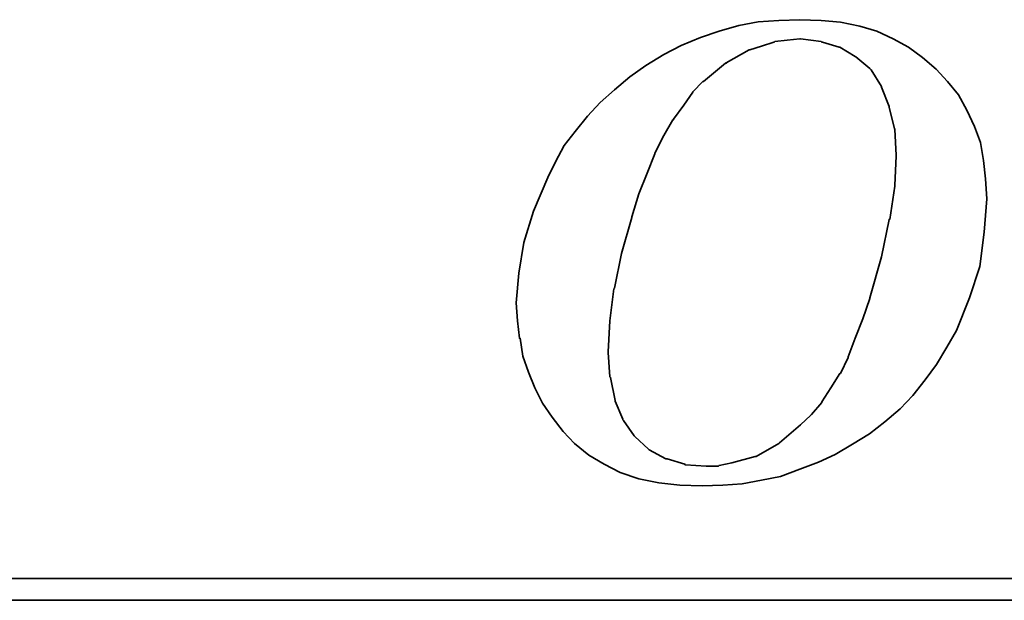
# Model space of a CAD drawing. Extents: x 36 to 522, y 52 to 427.
# Tile 32 of 48: x 206.45 to 211.68, y 117.96 to 121.05. Entities that reach past the tile are written whole.
import ezdxf

# ---------------------------------------------------------------- set-up
doc = ezdxf.new("R2010")
doc.units = 0
doc.header["$LTSCALE"] = 3
doc.header["$MEASUREMENT"] = 0
doc.layers.add('DIM', color=4, linetype='CONTINUOUS')
doc.layers.add('layer 1', color=7, linetype='CONTINUOUS')

# ---------------------------------------------------------------- blocks, each defined once
blk = doc.blocks.new('TBI MOTION logo(完整正式版)')
at = {"layer": 'layer 1', "color": 22, "lineweight": 35}
for points, knots in [([(-11.34375, -6.98375), (-11.34375, -6.98375), (-10.91375, -7.43875), (-10.91375, -7.43875), (-10.91375, -7.43875), (-10.91375, -7.43875), (-10.38625, -7.87125), (-10.38625, -7.87125), (-10.38625, -7.87125), (-10.38625, -7.87125), (-9.81125, -8.20375), (-9.81125, -8.20375), (-9.81125, -8.20375), (-9.81125, -8.20375), (-9.21125, -8.51875), (-9.21125, -8.51875), (-9.21125, -8.51875), (-9.21125, -8.51875), (-8.51625, -8.75875), (-8.51625, -8.75875), (-8.51625, -8.75875), (-8.51625, -8.75875), (-7.77125, -8.90375), (-7.77125, -8.90375), (-7.77125, -8.90375), (-7.77125, -8.90375), (-6.97875, -8.99875), (-6.97875, -8.99875), (-6.97875, -8.99875), (-6.97875, -8.99875), (-6.14125, -9.02375), (-6.14125, -9.02375), (-6.14125, -9.02375), (-6.14125, -9.02375), (-5.37125, -8.99875), (-5.37125, -8.99875), (-5.37125, -8.99875), (-5.37125, -8.99875), (-4.65375, -8.94875), (-4.65375, -8.94875), (-4.65375, -8.94875), (-4.65375, -8.94875), (-3.93375, -8.80625), (-3.93375, -8.80625), (-3.93375, -8.80625), (-3.93375, -8.80625), (-3.21375, -8.66375), (-3.21375, -8.66375), (-3.21375, -8.66375), (-3.21375, -8.66375), (-2.49375, -8.39875), (-2.49375, -8.39875), (-2.49375, -8.39875), (-2.49375, -8.39875), (-1.79875, -8.13375), (-1.79875, -8.13375), (-1.79875, -8.13375), (-1.79875, -8.13375), (-1.17375, -7.84375), (-1.17375, -7.84375), (-1.17375, -7.84375), (-1.17375, -7.84375), (-0.52375, -7.46375), (-0.52375, -7.46375), (-0.52375, -7.46375), (-0.52375, -7.46375), (0.10124, -7.07875), (0.10124, -7.07875), (0.10124, -7.07875), (0.10124, -7.07875), (0.67625, -6.62375), (0.67625, -6.62375), (0.67625, -6.62375), (0.67625, -6.62375), (1.24874, -6.14375), (1.24874, -6.14375), (1.24874, -6.14375), (1.24874, -6.14375), (1.72874, -5.64125), (1.72874, -5.64125), (1.72874, -5.64125), (1.72874, -5.64125), (2.18624, -5.06375), (2.18624, -5.06375), (2.18624, -5.06375), (2.18624, -5.06375), (2.61625, -4.48874), (2.61625, -4.48874), (2.61625, -4.48874), (2.61625, -4.48874), (3.00125, -3.83874), (3.00125, -3.83874), (3.00125, -3.83874), (3.00125, -3.83874), (3.36124, -3.21374), (3.36124, -3.21374), (3.36124, -3.21374), (3.36124, -3.21374), (3.84374, -1.99125), (3.84374, -1.99125), (3.84374, -1.99125), (3.84374, -1.99125), (4.22625, -0.81875), (4.22625, -0.81875), (4.22625, -0.81875), (4.22625, -0.81875), (4.39125, 0.45624), (4.39125, 0.45624), (4.39125, 0.45624), (4.39125, 0.45624), (4.48874, 1.70124), (4.48874, 1.70124), (4.48874, 1.70124), (4.48874, 1.70124), (4.43874, 2.44625), (4.43874, 2.44625), (4.43874, 2.44625), (4.43874, 2.44625), (4.36874, 3.14125), (4.36874, 3.14125), (4.36874, 3.14125), (4.36874, 3.14125), (4.25125, 3.81125), (4.25125, 3.81125), (4.25125, 3.81125), (4.25125, 3.81125), (4.03124, 4.41125), (4.03124, 4.41125), (4.03124, 4.41125), (4.03124, 4.41125), (3.74374, 5.01125), (3.74374, 5.01125), (3.74374, 5.01125), (3.74374, 5.01125), (3.43124, 5.58875), (3.43124, 5.58875), (3.43124, 5.58875), (3.43124, 5.58875), (3.02625, 6.09125), (3.02625, 6.09125), (3.02625, 6.09125), (3.02625, 6.09125), (2.59374, 6.54875), (2.59374, 6.54875), (2.59374, 6.54875), (2.59374, 6.54875), (2.09124, 6.98125), (2.09124, 6.98125), (2.09124, 6.98125), (2.09124, 6.98125), (1.56124, 7.36625), (1.56124, 7.36625), (1.56124, 7.36625), (1.56124, 7.36625), (0.98624, 7.67625), (0.98624, 7.67625), (0.98624, 7.67625), (0.98624, 7.67625), (0.38624, 7.96375), (0.38624, 7.96375), (0.38624, 7.96375), (0.38624, 7.96375), (-0.25875, 8.15625), (-0.25875, 8.15625), (-0.25875, 8.15625), (-0.25875, 8.15625), (-0.98125, 8.30125), (-0.98125, 8.30125), (-0.98125, 8.30125), (-0.98125, 8.30125), (-1.70124, 8.37125), (-1.70124, 8.37125), (-1.70124, 8.37125), (-1.70124, 8.37125), (-2.49375, 8.39624), (-2.49375, 8.39624), (-2.49375, 8.39624), (-2.49375, 8.39624), (-3.28625, 8.37125), (-3.28625, 8.37125), (-3.28625, 8.37125), (-3.28625, 8.37125), (-4.05125, 8.32125), (-4.05125, 8.32125), (-4.05125, 8.32125), (-4.05125, 8.32125), (-4.77375, 8.18125), (-4.77375, 8.18125), (-4.77375, 8.18125), (-4.77375, 8.18125), (-5.51625, 7.96375), (-5.51625, 7.96375), (-5.51625, 7.96375), (-5.51625, 7.96375), (-6.21125, 7.72625), (-6.21125, 7.72625), (-6.21125, 7.72625), (-6.21125, 7.72625), (-6.92875, 7.43625), (-6.92875, 7.43625), (-6.92875, 7.43625), (-6.92875, 7.43625), (-7.57875, 7.10125), (-7.57875, 7.10125), (-7.57875, 7.10125), (-7.57875, 7.10125), (-8.24875, 6.69125), (-8.24875, 6.69125), (-8.24875, 6.69125), (-8.24875, 6.69125), (-8.84875, 6.26125), (-8.84875, 6.26125), (-8.84875, 6.26125), (-8.84875, 6.26125), (-9.42625, 5.78125), (-9.42625, 5.78125), (-9.42625, 5.78125), (-9.42625, 5.78125), (-9.95375, 5.30125), (-9.95375, 5.30125), (-9.95375, 5.30125), (-9.95375, 5.30125), (-10.43375, 4.79624), (-10.43375, 4.79624), (-10.43375, 4.79624), (-10.43375, 4.79624), (-10.88875, 4.22125), (-10.88875, 4.22125), (-10.88875, 4.22125), (-10.88875, 4.22125), (-11.29875, 3.69375), (-11.29875, 3.69375), (-11.29875, 3.69375), (-11.29875, 3.69375), (-11.63375, 3.09125), (-11.63375, 3.09125), (-11.63375, 3.09125), (-11.63375, 3.09125), (-11.91875, 2.49625), (-11.91875, 2.49625), (-11.91875, 2.49625), (-11.91875, 2.49625), (-12.44875, 1.24625), (-12.44875, 1.24625), (-12.44875, 1.24625), (-12.44875, 1.24625), (-12.80875, 0.06874), (-12.80875, 0.06874), (-12.80875, 0.06874), (-12.80875, 0.06874), (-12.99875, -1.07875), (-12.99875, -1.07875), (-12.99875, -1.07875), (-12.99875, -1.07875), (-13.09375, -2.18375), (-13.09375, -2.18375), (-13.09375, -2.18375), (-13.09375, -2.18375), (-13.04875, -2.85375), (-13.04875, -2.85375), (-13.04875, -2.85375), (-13.04875, -2.85375), (-12.97375, -3.50375), (-12.97375, -3.50375), (-12.97375, -3.50375), (-12.97375, -3.50375), (-12.95375, -3.50375), (-12.95375, -3.50375), (-12.95375, -3.50375), (-12.95375, -3.50375), (-12.85375, -4.17375), (-12.85375, -4.17375), (-12.85375, -4.17375), (-12.85375, -4.17375), (-12.63875, -4.77624), (-12.63875, -4.77624), (-12.63875, -4.77624), (-12.63875, -4.77624), (-12.39875, -5.35125), (-12.39875, -5.35125), (-12.39875, -5.35125), (-12.39875, -5.35125), (-12.11375, -5.92875), (-12.11375, -5.92875), (-12.11375, -5.92875), (-12.11375, -5.92875), (-11.75375, -6.45375), (-11.75375, -6.45375), (-11.75375, -6.45375), (-11.75375, -6.45375), (-11.34375, -6.98375), (-11.34375, -6.98375)], [0, 0, 0, 0, 0.01369863, 0.01369863, 0.01369863, 0.01369863, 0.02739726, 0.02739726, 0.02739726, 0.02739726, 0.04109589, 0.04109589, 0.04109589, 0.04109589, 0.05479452, 0.05479452, 0.05479452, 0.05479452, 0.06849315, 0.06849315, 0.06849315, 0.06849315, 0.08219178, 0.08219178, 0.08219178, 0.08219178, 0.09589041, 0.09589041, 0.09589041, 0.09589041, 0.10958904, 0.10958904, 0.10958904, 0.10958904, 0.12328767, 0.12328767, 0.12328767, 0.12328767, 0.1369863, 0.1369863, 0.1369863, 0.1369863, 0.15068493, 0.15068493, 0.15068493, 0.15068493, 0.16438356, 0.16438356, 0.16438356, 0.16438356, 0.17808219, 0.17808219, 0.17808219, 0.17808219, 0.19178082, 0.19178082, 0.19178082, 0.19178082, 0.20547945, 0.20547945, 0.20547945, 0.20547945, 0.21917808, 0.21917808, 0.21917808, 0.21917808, 0.23287671, 0.23287671, 0.23287671, 0.23287671, 0.24657534, 0.24657534, 0.24657534, 0.24657534, 0.26027397, 0.26027397, 0.26027397, 0.26027397, 0.2739726, 0.2739726, 0.2739726, 0.2739726, 0.28767123, 0.28767123, 0.28767123, 0.28767123, 0.30136986, 0.30136986, 0.30136986, 0.30136986, 0.31506849, 0.31506849, 0.31506849, 0.31506849, 0.32876712, 0.32876712, 0.32876712, 0.32876712, 0.34246575, 0.34246575, 0.34246575, 0.34246575, 0.35616438, 0.35616438, 0.35616438, 0.35616438, 0.36986301, 0.36986301, 0.36986301, 0.36986301, 0.38356164, 0.38356164, 0.38356164, 0.38356164, 0.39726027, 0.39726027, 0.39726027, 0.39726027, 0.4109589, 0.4109589, 0.4109589, 0.4109589, 0.42465753, 0.42465753, 0.42465753, 0.42465753, 0.43835616, 0.43835616, 0.43835616, 0.43835616, 0.45205479, 0.45205479, 0.45205479, 0.45205479, 0.46575342, 0.46575342, 0.46575342, 0.46575342, 0.47945205, 0.47945205, 0.47945205, 0.47945205, 0.49315068, 0.49315068, 0.49315068, 0.49315068, 0.50684932, 0.50684932, 0.50684932, 0.50684932, 0.52054795, 0.52054795, 0.52054795, 0.52054795, 0.53424658, 0.53424658, 0.53424658, 0.53424658, 0.54794521, 0.54794521, 0.54794521, 0.54794521, 0.56164384, 0.56164384, 0.56164384, 0.56164384, 0.57534247, 0.57534247, 0.57534247, 0.57534247, 0.5890411, 0.5890411, 0.5890411, 0.5890411, 0.60273973, 0.60273973, 0.60273973, 0.60273973, 0.61643836, 0.61643836, 0.61643836, 0.61643836, 0.63013699, 0.63013699, 0.63013699, 0.63013699, 0.64383562, 0.64383562, 0.64383562, 0.64383562, 0.65753425, 0.65753425, 0.65753425, 0.65753425, 0.67123288, 0.67123288, 0.67123288, 0.67123288, 0.68493151, 0.68493151, 0.68493151, 0.68493151, 0.69863014, 0.69863014, 0.69863014, 0.69863014, 0.71232877, 0.71232877, 0.71232877, 0.71232877, 0.7260274, 0.7260274, 0.7260274, 0.7260274, 0.73972603, 0.73972603, 0.73972603, 0.73972603, 0.75342466, 0.75342466, 0.75342466, 0.75342466, 0.76712329, 0.76712329, 0.76712329, 0.76712329, 0.78082192, 0.78082192, 0.78082192, 0.78082192, 0.79452055, 0.79452055, 0.79452055, 0.79452055, 0.80821918, 0.80821918, 0.80821918, 0.80821918, 0.82191781, 0.82191781, 0.82191781, 0.82191781, 0.83561644, 0.83561644, 0.83561644, 0.83561644, 0.84931507, 0.84931507, 0.84931507, 0.84931507, 0.8630137, 0.8630137, 0.8630137, 0.8630137, 0.87671233, 0.87671233, 0.87671233, 0.87671233, 0.89041096, 0.89041096, 0.89041096, 0.89041096, 0.90410959, 0.90410959, 0.90410959, 0.90410959, 0.91780822, 0.91780822, 0.91780822, 0.91780822, 0.93150685, 0.93150685, 0.93150685, 0.93150685, 0.94520548, 0.94520548, 0.94520548, 0.94520548, 0.95890411, 0.95890411, 0.95890411, 0.95890411, 0.97260274, 0.97260274, 0.97260274, 0.97260274, 0.98630137, 0.98630137, 0.98630137, 0.98630137, 1, 1, 1, 1]), ([(-8.77875, 1.03124), (-8.77875, 1.03124), (-8.51625, 1.89625), (-8.51625, 1.89625), (-8.51625, 1.89625), (-8.51625, 1.89625), (-8.20375, 2.66375), (-8.20375, 2.66375), (-8.20375, 2.66375), (-8.20375, 2.66375), (-7.91625, 3.38125), (-7.91625, 3.38125), (-7.91625, 3.38125), (-7.91625, 3.38125), (-7.91625, 3.40624), (-7.91625, 3.40624), (-7.91625, 3.40624), (-7.91625, 3.40624), (-7.57875, 4.07624), (-7.57875, 4.07624), (-7.57875, 4.07624), (-7.57875, 4.07624), (-7.24375, 4.65125), (-7.24375, 4.65125), (-7.24375, 4.65125), (-7.24375, 4.65125), (-7.21875, 4.65125), (-7.21875, 4.65125), (-7.21875, 4.65125), (-7.21875, 4.65125), (-7.21875, 4.67624), (-7.21875, 4.67624), (-7.21875, 4.67624), (-7.21875, 4.67624), (-6.83625, 5.20375), (-6.83625, 5.20375), (-6.83625, 5.20375), (-6.83625, 5.20375), (-6.49875, 5.68625), (-6.49875, 5.68625), (-6.49875, 5.68625), (-6.49875, 5.68625), (-6.49875, 5.70625), (-6.49875, 5.70625), (-6.49875, 5.70625), (-6.49875, 5.70625), (-6.11625, 6.09125), (-6.11625, 6.09125), (-6.11625, 6.09125), (-6.11625, 6.09125), (-6.09125, 6.09125), (-6.09125, 6.09125), (-6.09125, 6.09125), (-6.09125, 6.09125), (-5.27375, 6.76625), (-5.27375, 6.76625), (-5.27375, 6.76625), (-5.27375, 6.76625), (-5.24875, 6.76625), (-5.24875, 6.76625), (-5.24875, 6.76625), (-5.24875, 6.76625), (-5.24875, 6.78625), (-5.24875, 6.78625), (-5.24875, 6.78625), (-5.24875, 6.78625), (-4.38875, 7.26624), (-4.38875, 7.26624), (-4.38875, 7.26624), (-4.38875, 7.26624), (-4.36125, 7.26624), (-4.36125, 7.26624), (-4.36125, 7.26624), (-4.36125, 7.26624), (-3.93375, 7.41125), (-3.93375, 7.41125), (-3.93375, 7.41125), (-3.93375, 7.41125), (-3.47375, 7.55625), (-3.47375, 7.55625), (-3.47375, 7.55625), (-3.47375, 7.55625), (-3.45375, 7.55625), (-3.45375, 7.55625), (-3.45375, 7.55625), (-3.45375, 7.55625), (-3.42875, 7.58124), (-3.42875, 7.58124), (-3.42875, 7.58124), (-3.42875, 7.58124), (-2.97375, 7.62625), (-2.97375, 7.62625), (-2.97375, 7.62625), (-2.97375, 7.62625), (-2.49375, 7.67625), (-2.49375, 7.67625), (-2.49375, 7.67625), (-2.49375, 7.67625), (-2.46875, 7.67625), (-2.46875, 7.67625), (-2.46875, 7.67625), (-2.46875, 7.67625), (-1.70124, 7.58124), (-1.70124, 7.58124), (-1.70124, 7.58124), (-1.70124, 7.58124), (-1.67875, 7.55625), (-1.67875, 7.55625), (-1.67875, 7.55625), (-1.67875, 7.55625), (-1.65375, 7.55625), (-1.65375, 7.55625), (-1.65375, 7.55625), (-1.65375, 7.55625), (-1.03125, 7.36625), (-1.03125, 7.36625), (-1.03125, 7.36625), (-1.03125, 7.36625), (-1.00625, 7.36625), (-1.00625, 7.36625), (-1.00625, 7.36625), (-1.00625, 7.36625), (-0.43124, 7.02624), (-0.43124, 7.02624), (-0.43124, 7.02624), (-0.43124, 7.02624), (-0.40625, 7.00624), (-0.40625, 7.00624), (-0.40625, 7.00624), (-0.40625, 7.00624), (0.12124, 6.57124), (0.12124, 6.57124), (0.12124, 6.57124), (0.12124, 6.57124), (0.14624, 6.54875), (0.14624, 6.54875), (0.14624, 6.54875), (0.14624, 6.54875), (0.17124, 6.52375), (0.17124, 6.52375), (0.17124, 6.52375), (0.17124, 6.52375), (0.55625, 5.89875), (0.55625, 5.89875), (0.55625, 5.89875), (0.55625, 5.89875), (0.55625, 5.87625), (0.55625, 5.87625), (0.55625, 5.87625), (0.55625, 5.87625), (0.84124, 5.15625), (0.84124, 5.15625), (0.84124, 5.15625), (0.84124, 5.15625), (0.84124, 5.13125), (0.84124, 5.13125), (0.84124, 5.13125), (0.84124, 5.13125), (1.03624, 4.31875), (1.03624, 4.31875), (1.03624, 4.31875), (1.03624, 4.31875), (1.05624, 4.31875), (1.05624, 4.31875), (1.05624, 4.31875), (1.05624, 4.31875), (1.05624, 4.29125), (1.05624, 4.29125), (1.05624, 4.29125), (1.05624, 4.29125), (1.10625, 3.33125), (1.10625, 3.33125), (1.10625, 3.33125), (1.10625, 3.33125), (1.10625, 3.30875), (1.10625, 3.30875), (1.10625, 3.30875), (1.10625, 3.30875), (1.05624, 2.20624), (1.05624, 2.20624), (1.05624, 2.20624), (1.05624, 2.20624), (1.05624, 2.18124), (1.05624, 2.18124), (1.05624, 2.18124), (1.05624, 2.18124), (0.86624, 0.93624), (0.86624, 0.93624), (0.86624, 0.93624), (0.86624, 0.93624), (0.84124, 0.93624), (0.84124, 0.93624), (0.84124, 0.93624), (0.84124, 0.93624), (0.55625, -0.45874), (0.55625, -0.45874), (0.55625, -0.45874), (0.55625, -0.45874), (0.12124, -1.99125), (0.12124, -1.99125), (0.12124, -1.99125), (0.12124, -1.99125), (0.12124, -2.01874), (0.12124, -2.01874), (0.12124, -2.01874), (0.12124, -2.01874), (-0.13874, -2.78375), (-0.13874, -2.78375), (-0.13874, -2.78375), (-0.13874, -2.78375), (-0.43124, -3.50375), (-0.43124, -3.50375), (-0.43124, -3.50375), (-0.43124, -3.50375), (-0.69375, -4.19875), (-0.69375, -4.19875), (-0.69375, -4.19875), (-0.69375, -4.19875), (-0.69375, -4.22375), (-0.69375, -4.22375), (-0.69375, -4.22375), (-0.69375, -4.22375), (-0.98125, -4.82374), (-0.98125, -4.82374), (-0.98125, -4.82374), (-0.98125, -4.82374), (-1.00625, -4.82374), (-1.00625, -4.82374), (-1.00625, -4.82374), (-1.00625, -4.82374), (-1.33875, -5.35125), (-1.33875, -5.35125), (-1.33875, -5.35125), (-1.33875, -5.35125), (-1.67875, -5.87875), (-1.67875, -5.87875), (-1.67875, -5.87875), (-1.67875, -5.87875), (-1.67875, -5.90375), (-1.67875, -5.90375), (-1.67875, -5.90375), (-1.67875, -5.90375), (-2.05875, -6.35875), (-2.05875, -6.35875), (-2.05875, -6.35875), (-2.05875, -6.35875), (-2.08375, -6.38375), (-2.08375, -6.38375), (-2.08375, -6.38375), (-2.08375, -6.38375), (-2.46875, -6.74375), (-2.46875, -6.74375), (-2.46875, -6.74375), (-2.46875, -6.74375), (-3.25875, -7.41625), (-3.25875, -7.41625), (-3.25875, -7.41625), (-3.25875, -7.41625), (-3.28625, -7.43875), (-3.28625, -7.43875), (-3.28625, -7.43875), (-3.28625, -7.43875), (-4.12375, -7.91875), (-4.12375, -7.91875), (-4.12375, -7.91875), (-4.12375, -7.91875), (-4.14875, -7.91875), (-4.14875, -7.91875), (-4.14875, -7.91875), (-4.14875, -7.91875), (-4.17125, -7.91875), (-4.17125, -7.91875), (-4.17125, -7.91875), (-4.17125, -7.91875), (-5.03375, -8.15875), (-5.03375, -8.15875), (-5.03375, -8.15875), (-5.03375, -8.15875), (-5.51625, -8.25625), (-5.51625, -8.25625), (-5.51625, -8.25625), (-5.51625, -8.25625), (-5.54125, -8.27875), (-5.54125, -8.27875), (-5.54125, -8.27875), (-5.54125, -8.27875), (-5.56375, -8.27875), (-5.56375, -8.27875), (-5.56375, -8.27875), (-5.56375, -8.27875), (-5.99625, -8.27875), (-5.99625, -8.27875), (-5.99625, -8.27875), (-5.99625, -8.27875), (-6.76375, -8.23125), (-6.76375, -8.23125), (-6.76375, -8.23125), (-6.76375, -8.23125), (-6.78875, -8.23125), (-6.78875, -8.23125), (-6.78875, -8.23125), (-6.78875, -8.23125), (-6.78875, -8.20375), (-6.78875, -8.20375), (-6.78875, -8.20375), (-6.78875, -8.20375), (-7.45875, -8.01375), (-7.45875, -8.01375), (-7.45875, -8.01375), (-7.45875, -8.01375), (-7.48375, -8.01375), (-7.48375, -8.01375), (-7.48375, -8.01375), (-7.48375, -8.01375), (-7.50875, -8.01375), (-7.50875, -8.01375), (-7.50875, -8.01375), (-7.50875, -8.01375), (-8.13125, -7.67875), (-8.13125, -7.67875), (-8.13125, -7.67875), (-8.13125, -7.67875), (-8.15625, -7.65375), (-8.15625, -7.65375), (-8.15625, -7.65375), (-8.15625, -7.65375), (-8.65875, -7.17375), (-8.65875, -7.17375), (-8.65875, -7.17375), (-8.65875, -7.17375), (-8.68375, -7.14875), (-8.68375, -7.14875), (-8.68375, -7.14875), (-8.68375, -7.14875), (-9.08875, -6.57375), (-9.08875, -6.57375), (-9.08875, -6.57375), (-9.08875, -6.57375), (-9.11375, -6.54875), (-9.11375, -6.54875), (-9.11375, -6.54875), (-9.11375, -6.54875), (-9.11375, -6.52875), (-9.11375, -6.52875), (-9.11375, -6.52875), (-9.11375, -6.52875), (-9.40375, -5.85375), (-9.40375, -5.85375), (-9.40375, -5.85375), (-9.40375, -5.85375), (-9.40375, -5.82875), (-9.40375, -5.82875), (-9.40375, -5.82875), (-9.40375, -5.82875), (-9.56875, -4.96875), (-9.56875, -4.96875), (-9.56875, -4.96875), (-9.56875, -4.96875), (-9.59375, -4.94375), (-9.59375, -4.94375), (-9.59375, -4.94375), (-9.59375, -4.94375), (-9.66375, -4.03375), (-9.66375, -4.03375), (-9.66375, -4.03375), (-9.66375, -4.03375), (-9.66375, -4.00875), (-9.66375, -4.00875), (-9.66375, -4.00875), (-9.66375, -4.00875), (-9.59375, -2.85375), (-9.59375, -2.85375), (-9.59375, -2.85375), (-9.59375, -2.85375), (-9.45125, -1.65875), (-9.45125, -1.65875), (-9.45125, -1.65875), (-9.45125, -1.65875), (-9.42625, -1.63375), (-9.42625, -1.63375), (-9.42625, -1.63375), (-9.42625, -1.63375), (-9.16125, -0.33875), (-9.16125, -0.33875), (-9.16125, -0.33875), (-9.16125, -0.33875), (-8.77875, 1.00624), (-8.77875, 1.00624), (-8.77875, 1.00624), (-8.77875, 1.00624), (-8.77875, 1.03124), (-8.77875, 1.03124)], [0, 0, 0, 0, 0.01020408, 0.01020408, 0.01020408, 0.01020408, 0.02040816, 0.02040816, 0.02040816, 0.02040816, 0.03061224, 0.03061224, 0.03061224, 0.03061224, 0.04081633, 0.04081633, 0.04081633, 0.04081633, 0.05102041, 0.05102041, 0.05102041, 0.05102041, 0.06122449, 0.06122449, 0.06122449, 0.06122449, 0.07142857, 0.07142857, 0.07142857, 0.07142857, 0.08163265, 0.08163265, 0.08163265, 0.08163265, 0.09183673, 0.09183673, 0.09183673, 0.09183673, 0.10204082, 0.10204082, 0.10204082, 0.10204082, 0.1122449, 0.1122449, 0.1122449, 0.1122449, 0.12244898, 0.12244898, 0.12244898, 0.12244898, 0.13265306, 0.13265306, 0.13265306, 0.13265306, 0.14285714, 0.14285714, 0.14285714, 0.14285714, 0.15306122, 0.15306122, 0.15306122, 0.15306122, 0.16326531, 0.16326531, 0.16326531, 0.16326531, 0.17346939, 0.17346939, 0.17346939, 0.17346939, 0.18367347, 0.18367347, 0.18367347, 0.18367347, 0.19387755, 0.19387755, 0.19387755, 0.19387755, 0.20408163, 0.20408163, 0.20408163, 0.20408163, 0.21428571, 0.21428571, 0.21428571, 0.21428571, 0.2244898, 0.2244898, 0.2244898, 0.2244898, 0.23469388, 0.23469388, 0.23469388, 0.23469388, 0.24489796, 0.24489796, 0.24489796, 0.24489796, 0.25510204, 0.25510204, 0.25510204, 0.25510204, 0.26530612, 0.26530612, 0.26530612, 0.26530612, 0.2755102, 0.2755102, 0.2755102, 0.2755102, 0.28571429, 0.28571429, 0.28571429, 0.28571429, 0.29591837, 0.29591837, 0.29591837, 0.29591837, 0.30612245, 0.30612245, 0.30612245, 0.30612245, 0.31632653, 0.31632653, 0.31632653, 0.31632653, 0.32653061, 0.32653061, 0.32653061, 0.32653061, 0.33673469, 0.33673469, 0.33673469, 0.33673469, 0.34693878, 0.34693878, 0.34693878, 0.34693878, 0.35714286, 0.35714286, 0.35714286, 0.35714286, 0.36734694, 0.36734694, 0.36734694, 0.36734694, 0.37755102, 0.37755102, 0.37755102, 0.37755102, 0.3877551, 0.3877551, 0.3877551, 0.3877551, 0.39795918, 0.39795918, 0.39795918, 0.39795918, 0.40816327, 0.40816327, 0.40816327, 0.40816327, 0.41836735, 0.41836735, 0.41836735, 0.41836735, 0.42857143, 0.42857143, 0.42857143, 0.42857143, 0.43877551, 0.43877551, 0.43877551, 0.43877551, 0.44897959, 0.44897959, 0.44897959, 0.44897959, 0.45918367, 0.45918367, 0.45918367, 0.45918367, 0.46938776, 0.46938776, 0.46938776, 0.46938776, 0.47959184, 0.47959184, 0.47959184, 0.47959184, 0.48979592, 0.48979592, 0.48979592, 0.48979592, 0.5, 0.5, 0.5, 0.5, 0.51020408, 0.51020408, 0.51020408, 0.51020408, 0.52040816, 0.52040816, 0.52040816, 0.52040816, 0.53061224, 0.53061224, 0.53061224, 0.53061224, 0.54081633, 0.54081633, 0.54081633, 0.54081633, 0.55102041, 0.55102041, 0.55102041, 0.55102041, 0.56122449, 0.56122449, 0.56122449, 0.56122449, 0.57142857, 0.57142857, 0.57142857, 0.57142857, 0.58163265, 0.58163265, 0.58163265, 0.58163265, 0.59183673, 0.59183673, 0.59183673, 0.59183673, 0.60204082, 0.60204082, 0.60204082, 0.60204082, 0.6122449, 0.6122449, 0.6122449, 0.6122449, 0.62244898, 0.62244898, 0.62244898, 0.62244898, 0.63265306, 0.63265306, 0.63265306, 0.63265306, 0.64285714, 0.64285714, 0.64285714, 0.64285714, 0.65306122, 0.65306122, 0.65306122, 0.65306122, 0.66326531, 0.66326531, 0.66326531, 0.66326531, 0.67346939, 0.67346939, 0.67346939, 0.67346939, 0.68367347, 0.68367347, 0.68367347, 0.68367347, 0.69387755, 0.69387755, 0.69387755, 0.69387755, 0.70408163, 0.70408163, 0.70408163, 0.70408163, 0.71428571, 0.71428571, 0.71428571, 0.71428571, 0.7244898, 0.7244898, 0.7244898, 0.7244898, 0.73469388, 0.73469388, 0.73469388, 0.73469388, 0.74489796, 0.74489796, 0.74489796, 0.74489796, 0.75510204, 0.75510204, 0.75510204, 0.75510204, 0.76530612, 0.76530612, 0.76530612, 0.76530612, 0.7755102, 0.7755102, 0.7755102, 0.7755102, 0.78571429, 0.78571429, 0.78571429, 0.78571429, 0.79591837, 0.79591837, 0.79591837, 0.79591837, 0.80612245, 0.80612245, 0.80612245, 0.80612245, 0.81632653, 0.81632653, 0.81632653, 0.81632653, 0.82653061, 0.82653061, 0.82653061, 0.82653061, 0.83673469, 0.83673469, 0.83673469, 0.83673469, 0.84693878, 0.84693878, 0.84693878, 0.84693878, 0.85714286, 0.85714286, 0.85714286, 0.85714286, 0.86734694, 0.86734694, 0.86734694, 0.86734694, 0.87755102, 0.87755102, 0.87755102, 0.87755102, 0.8877551, 0.8877551, 0.8877551, 0.8877551, 0.89795918, 0.89795918, 0.89795918, 0.89795918, 0.90816327, 0.90816327, 0.90816327, 0.90816327, 0.91836735, 0.91836735, 0.91836735, 0.91836735, 0.92857143, 0.92857143, 0.92857143, 0.92857143, 0.93877551, 0.93877551, 0.93877551, 0.93877551, 0.94897959, 0.94897959, 0.94897959, 0.94897959, 0.95918367, 0.95918367, 0.95918367, 0.95918367, 0.96938776, 0.96938776, 0.96938776, 0.96938776, 0.97959184, 0.97959184, 0.97959184, 0.97959184, 0.98979592, 0.98979592, 0.98979592, 0.98979592, 1, 1, 1, 1]), ([(75.90875, -9.47875), (75.90875, -9.47875), (75.90875, -12.28625), (75.90875, -12.28625), (75.90875, -12.28625), (75.90875, -12.28625), (75.90875, -12.47875), (75.90875, -12.47875), (75.90875, -12.47875), (75.90875, -12.47875), (75.71625, -12.47875), (75.71625, -12.47875), (75.71625, -12.47875), (75.71625, -12.47875), (-88.32875, -12.47875), (-88.32875, -12.47875), (-88.32875, -12.47875), (-88.32875, -12.47875), (-88.32875, -13.29375), (-88.32875, -13.29375), (-88.32875, -13.29375), (-88.32875, -13.29375), (82.89125, -13.29375), (82.89125, -13.29375), (82.89125, -13.29375), (82.89125, -13.29375), (75.90875, -9.47875), (75.90875, -9.47875)], [0, 0, 0, 0, 0.14285714, 0.14285714, 0.14285714, 0.14285714, 0.28571429, 0.28571429, 0.28571429, 0.28571429, 0.42857143, 0.42857143, 0.42857143, 0.42857143, 0.57142857, 0.57142857, 0.57142857, 0.57142857, 0.71428571, 0.71428571, 0.71428571, 0.71428571, 0.85714286, 0.85714286, 0.85714286, 0.85714286, 1, 1, 1, 1])]:
    blk.add_open_spline(points, degree=3, knots=knots, dxfattribs=at)

msp = doc.modelspace()

# ---------------------------------------------------------------- block references
at = {"layer": 'DIM', "xscale": 0.1421549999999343, "yscale": 0.1421550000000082, "zscale": 0.142155}
msp.add_blockref('TBI MOTION logo(完整正式版)', (210.949, 119.8535), dxfattribs=at)

doc.saveas('drawing.dxf')
